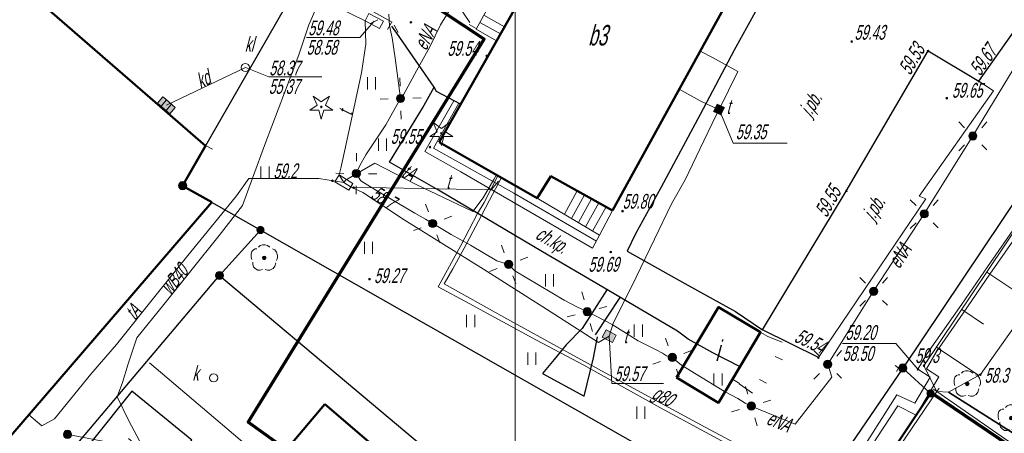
# Model space of a CAD drawing. Header units: millimetres. Extents: x 6567289036 to 6568990308, y 5976640423 to 5977332400.
# Tile 5 of 216: x 6567337824 to 6567397863, y 5976776722 to 5976801912. Entities that reach past the tile are written whole.
import ezdxf

# ---------------------------------------------------------------- set-up
doc = ezdxf.new("R2010")
doc.units = ezdxf.units.MM
doc.layers.add('0_PODKŁADANKI', color=7, linetype='Continuous')
doc.styles.get("Standard").update_dxf_attribs({"font": 'arial.ttf'})

# ---------------------------------------------------------------- blocks, each defined once
blk = doc.blocks.new('L_0_29_1')
at = {"color": 0, "linetype": 'Continuous', "lineweight": 13, "flags": 128}
blk.add_lwpolyline([(0, -0.5), (0, 0.5)], dxfattribs=at)
blk = doc.blocks.new('L_0_29_2')
at = {"color": 0, "linetype": 'Continuous', "lineweight": 13, "flags": 128}
blk.add_lwpolyline([(0, 0.5), (0, -0.5)], dxfattribs=at)
blk = doc.blocks.new('EGBP04_02')
at = {"linetype": 'Continuous', "lineweight": 18}
blk.add_hatch(color=7, dxfattribs=at).paths.add_polyline_path([(0, -0.5, 1), (0, 0.5, 1)])
at = {"color": 0, "linetype": 'Continuous', "lineweight": 18}
blk.add_circle((0, 0), 0.5, dxfattribs=at)
blk = doc.blocks.new('EGBP04_03')
at = {"linetype": 'Continuous', "lineweight": 13}
for color, points in [(7, [(0, -0.5, 1), (0, 0.5, 1)]), (0, [(0, -0.1, 1), (0, 0.1, 1)])]:
    blk.add_hatch(color=color, dxfattribs=at).paths.add_polyline_path(points)
at = {"color": 0, "linetype": 'Continuous', "lineweight": 13}
blk.add_circle((0, 0), 0.1, dxfattribs=at)
blk = doc.blocks.new('RTPW01')
at = {"linetype": 'Continuous', "lineweight": 13}
blk.add_hatch(color=0, dxfattribs=at).paths.add_polyline_path([(0, -0.1, 1), (0, 0.1, 1)])
at = {"color": 0, "linetype": 'Continuous', "lineweight": 13}
blk.add_circle((0, 0), 0.1, dxfattribs=at)
blk = doc.blocks.new('RTPW02')
at = {"linetype": 'Continuous', "lineweight": 13}
blk.add_hatch(color=0, dxfattribs=at).paths.add_polyline_path([(0, -0.1, 1), (0, 0.1, 1)])
at = {"color": 0, "linetype": 'Continuous', "lineweight": 13}
blk.add_circle((0, 0), 0.1, dxfattribs=at)
blk = doc.blocks.new('SUUS22_1B')
at = {"linetype": 'Continuous', "lineweight": 18}
blk.add_hatch(color=7, dxfattribs=at).paths.add_polyline_path([(-0.7, 0.5), (0.7, 0.5), (0.7, -0.5), (-0.7, -0.5), (-0.7, 0.5)])
at = {"color": 0, "linetype": 'Continuous', "lineweight": 18, "flags": 128}
blk.add_lwpolyline([(-0.7, 0.5), (0.7, 0.5), (0.7, -0.5), (-0.7, -0.5), (-0.7, 0.5)], close=True, dxfattribs=at)
blk = doc.blocks.new('SUUS22_1A')
at = {"linetype": 'Continuous', "lineweight": 18}
blk.add_hatch(color=7, dxfattribs=at).paths.add_polyline_path([(-0.5, 0.5), (0.5, 0.5), (0.5, -0.5), (-0.5, -0.5), (-0.5, 0.5)])
at = {"color": 0, "linetype": 'Continuous', "lineweight": 18, "flags": 128}
blk.add_lwpolyline([(-0.5, 0.5), (0.5, 0.5), (0.5, -0.5), (-0.5, -0.5), (-0.5, 0.5)], close=True, dxfattribs=at)
blk = doc.blocks.new('SUUS22_01')
at = {"color": 0, "linetype": 'Continuous', "lineweight": 13}
blk.add_circle((0, 0), 0.5, dxfattribs=at)
blk = doc.blocks.new('SUUS05')
at = {"linetype": 'Continuous', "lineweight": 18}
blk.add_hatch(color=7, dxfattribs=at).paths.add_polyline_path([(-1, 0.5), (-1, -0.5), (1, -0.5), (1, 0.5), (-0.9, 0.5)])
at = {"color": 0, "linetype": 'Continuous', "lineweight": 18, "flags": 128}
for points in [[(-1, 0.5), (-1, -0.5), (1, -0.5), (1, 0.5), (-0.9, 0.5)], [(-0.4, 0.5), (-0.4, -0.5)]]:
    blk.add_lwpolyline(points, close=True, dxfattribs=at)
blk.add_lwpolyline([(0.4, 0.5), (0.4, -0.5)], dxfattribs=at)
blk = doc.blocks.new('BUIB04_01')
at = {"linetype": 'Continuous', "lineweight": 18}
blk.add_hatch(color=7, dxfattribs=at).paths.add_polyline_path([(0, -0.5, 1), (0, 0.5, 1)])
at = {"color": 0, "linetype": 'Continuous', "lineweight": 18}
blk.add_circle((0, 0), 0.5, dxfattribs=at)
blk = doc.blocks.new('SUSM04_01')
at = {"linetype": 'Continuous', "lineweight": 18}
blk.add_hatch(color=7, dxfattribs=at).paths.add_polyline_path([(0, -0.5, 1), (0, 0.5, 1)])
at = {"color": 0, "linetype": 'Continuous', "lineweight": 18}
blk.add_circle((0, 0), 0.5, dxfattribs=at)
blk = doc.blocks.new('SUSM01_01')
at = {"color": 0, "linetype": 'Continuous', "lineweight": 18, "flags": 128}
for points in [[(-1, 1), (-1.7, 1.7)], [(1.1, 1), (1.7, 1.7)], [(-1, -1.1), (-1.7, -1.8)], [(1.1, -1.1), (1.7, -1.7)]]:
    blk.add_lwpolyline(points, dxfattribs=at)
blk = doc.blocks.new('SUPE04')
at = {"color": 0, "linetype": 'Continuous', "lineweight": 18, "flags": 128}
for points in [[(0.5, 0), (10, 0)], [(9, 0), (7.4, 0.9)], [(9, 0), (7.4, -0.9)]]:
    blk.add_lwpolyline(points, dxfattribs=at)
blk = doc.blocks.new('SUPS01_08')
at = {"linetype": 'Continuous', "lineweight": 13}
blk.add_hatch(color=0, dxfattribs=at).paths.add_polyline_path([(0, -0.1, 1), (0, 0.1, 1)])
at = {"color": 0, "linetype": 'Continuous', "lineweight": 13}
blk.add_circle((0, 0), 0.1, dxfattribs=at)
blk = doc.blocks.new('OBOP01_01')
at = {"linetype": 'Continuous', "lineweight": 18}
blk.add_hatch(color=0, dxfattribs=at).paths.add_polyline_path([(0, -0.1, 1), (0, 0.1, 1)])
at = {"color": 0, "linetype": 'Continuous', "lineweight": 18, "flags": 128}
blk.add_lwpolyline([(-1, 1.3), (0, 0.6), (1, 1.3), (0.5, 0.2), (1.4, -0.4), (0.3, -0.4), (0, -1.5), (-0.3, -0.4), (-1.4, -0.4), (-0.5, 0.2), (-1, 1.3)], dxfattribs=at)
at = {"color": 0, "linetype": 'Continuous', "lineweight": 18}
blk.add_circle((0, 0), 0.1, dxfattribs=at)
blk = doc.blocks.new('OBOP02_01')
at = {"linetype": 'Continuous', "lineweight": 13}
blk.add_hatch(color=0, dxfattribs=at).paths.add_polyline_path([(0, -0.22, 1), (0, 0.22, 1)])
at = {"color": 0, "linetype": 'Continuous', "lineweight": 18, "flags": 128}
for points in [[(0.7, 1.3), (0.4, 1.5), (0.1, 1.6), (-0.2, 1.6), (-0.5, 1.5), (-0.7, 1.3)], [(-0.9, 1.1), (-1.1, 1.1), (-1.3, 1), (-1.5, 0.8), (-1.6, 0.5), (-1.6, 0.1), (-1.5, -0.2)], [(1.5, -0.3), (1.6, 0), (1.6, 0.3), (1.5, 0.7), (1.3, 1), (1, 1.1)], [(-1.4, -0.5), (-1.4, -0.8), (-1.3, -1.1), (-1.1, -1.3), (-0.8, -1.5), (-0.5, -1.5), (-0.2, -1.4)], [(0.1, -1.4), (0.4, -1.5), (0.7, -1.5), (1.1, -1.3), (1.3, -1), (1.4, -0.6)]]:
    blk.add_lwpolyline(points, dxfattribs=at)
at = {"color": 0, "linetype": 'Continuous', "lineweight": 13}
blk.add_circle((0, 0), 0.224, dxfattribs=at)
blk = doc.blocks.new('PTTU04_1')
at = {"color": 0, "linetype": 'Continuous', "lineweight": 18, "flags": 128}
for points in [[(-0.5, 0.7), (-0.5, -0.8)], [(0.5, 0.7), (0.5, -0.8)]]:
    blk.add_lwpolyline(points, dxfattribs=at)

msp = doc.modelspace()

# ---------------------------------------------------------------- linework, layer by layer
at = {"layer": '0_PODKŁADANKI', "linetype": 'Continuous', "lineweight": 13, "flags": 128}
msp.add_lwpolyline([(6567368036.345362, 5977052422.753954), (6567368036.345362, 5976672422.753954)], dxfattribs=at)
at = {"layer": '0_PODKŁADANKI', "lineweight": 70, "flags": 128}
msp.add_lwpolyline([(6567404736.345362, 5976739422.753954), (6567351762.778372, 5976777404.141075), (6567366146.075858, 5976800736.645169), (6567331457.154829, 5976823648.519215), (6567352156.941767, 5976859663.035738), (6567388004.251012, 5976922023.146966), (6567434454.322674, 5977002407.900146), (6567546736.345362, 5976901322.753954), (6567526086.345362, 5976874932.753954), (6567498709.432438, 5976815801.160638), (6567474536.620397, 5976767698.485344), (6567446143.972124, 5976711666.871627)], close=True, dxfattribs=at)
at = {"layer": '0_PODKŁADANKI', "linetype": 'Continuous', "lineweight": 25, "flags": 128}
for points in [[(6567386525.447873, 5976781332.957833), (6567383119.7644, 5976783031.386012), (6567388229.55405, 5976791476.431326), (6567393211.541481, 5976800009.987281), (6567396304.793376, 5976798166.683641), (6567404328.355848, 5976809537.526634), (6567397139.418864, 5976814575.861377), (6567380599.734127, 5976826087.188839), (6567374761.799907, 5976830540.935771)], [(6567380946.345362, 5976821882.753954), (6567382586.345362, 5976820082.753954), (6567383296.345362, 5976819362.753954), (6567384696.345362, 5976816612.753954), (6567384536.345362, 5976812092.753954), (6567384316.345362, 5976808032.753954), (6567384206.345362, 5976807022.753954), (6567383526.345362, 5976804442.753953), (6567383106.345362, 5976803162.753954), (6567381396.345362, 5976800052.753954), (6567379326.345362, 5976796132.753954), (6567376936.345362, 5976791722.753954), (6567375366.345362, 5976788862.753954), (6567374866.345362, 5976787822.753954), (6567378376.345362, 5976785842.753954), (6567381476.345362, 5976784142.753954), (6567383119.7644, 5976783031.386012)], [(6567409866.345362, 5976807812.753954), (6567391672.953473, 5976780693.243399)], [(6567355216.345362, 5976804782.753954), (6567347756.345362, 5976791802.753954)], [(6567364706.345362, 5976796762.753954), (6567363236.345362, 5976797532.753954), (6567363096.345362, 5976797802.753954), (6567360826.345362, 5976801092.753954), (6567360506.345362, 5976801522.753954)], [(6567381766.345362, 5976780762.753954), (6567380096.345362, 5976781612.753954), (6567378576.345362, 5976782462.753954), (6567377936.345362, 5976782932.753954), (6567373386.345362, 5976785612.753954), (6567369696.345362, 5976787782.753954), (6567363356.345362, 5976791522.753954), (6567360376.345362, 5976793232.753954), (6567362386.345362, 5976796532.753954), (6567363096.345362, 5976797802.753954)], [(6567352506.345362, 5976789102.753954), (6567347756.345362, 5976791802.753954)], [(6567352506.345362, 5976789102.753954), (6567350006.345362, 5976786332.753954)], [(6567384836.345362, 5976770702.753954), (6567352506.345362, 5976789102.753954)], [(6567329396.345362, 5976761992.753954), (6567350006.345362, 5976786332.753954)], [(6567350006.345362, 5976786332.753954), (6567367536.345362, 5976771642.753954)], [(6567373636.345362, 5976785452.753954), (6567372116.345362, 5976783112.753954), (6567371156.345362, 5976782102.753954), (6567370416.345362, 5976781212.753954), (6567369696.345362, 5976780372.753954), (6567372236.345362, 5976778992.753954), (6567372816.345362, 5976781312.753954), (6567373056.345362, 5976782592.753954)], [(6567372926.345362, 5976782722.753954), (6567374436.345362, 5976784992.753954)], [(6567391672.953473, 5976780693.243399), (6567384836.345362, 5976770702.753954)], [(6567393366.345362, 5976779152.753954), (6567391672.953473, 5976780693.243399)], [(6567345486.345362, 5976772622.753954), (6567345666.345362, 5976772902.753954), (6567348326.345362, 5976776302.753954), (6567344666.345362, 5976779292.753954), (6567342246.345362, 5976776252.753954), (6567339396.345362, 5976772902.753954), (6567335866.345362, 5976768712.753954), (6567329816.345362, 5976761312.753954)], [(6567393366.345362, 5976779152.753954), (6567381956.345362, 5976762062.753954)], [(6567400276.345362, 5976774472.753954), (6567393366.345362, 5976779152.753954)]]:
    msp.add_lwpolyline(points, dxfattribs=at)
at = {"layer": '0_PODKŁADANKI', "lineweight": 18, "flags": 128}
for points in [[(6567365266.345362, 5976801742.753954), (6567363716.345362, 5976804052.753954), (6567365196.345362, 5976806532.753954), (6567367536.345362, 5976810562.753954), (6567369306.345362, 5976813592.753954), (6567369646.345362, 5976814312.753954), (6567371426.345362, 5976817342.753954), (6567373226.345362, 5976820592.753954), (6567377856.345362, 5976818182.753954), (6567384626.345362, 5976814622.753954)], [(6567355216.345362, 5976804782.753954), (6567347756.345362, 5976791802.753954)], [(6567386525.447873, 5976781332.957833), (6567393076.505291, 5976790993.639089), (6567392675.760677, 5976791164.673044), (6567397214.244394, 5976797580.27117), (6567396304.793376, 5976798166.683641)], [(6567373176.345362, 5976788782.753954), (6567372746.345362, 5976787992.753954), (6567364716.345362, 5976792652.753954), (6567362526.345362, 5976793882.753954), (6567364306.345362, 5976796962.753954)], [(6567364596.345362, 5976796822.753954), (6567363056.345362, 5976794092.753954), (6567367946.345362, 5976791342.753954), (6567372986.345362, 5976788422.753954)], [(6567347756.345362, 5976791802.753954), (6567352506.345362, 5976789102.753954)], [(6567350006.345362, 5976786332.753954), (6567352506.345362, 5976789102.753954)], [(6567352506.345362, 5976789102.753954), (6567384836.345362, 5976770702.753954)], [(6567329396.345362, 5976761992.753954), (6567350006.345362, 5976786332.753954)], [(6567367536.345362, 5976771642.753954), (6567350006.345362, 5976786332.753954)], [(6567384326.345362, 5976782272.753954), (6567383436.345362, 5976782612.753954)], [(6567345736.345362, 5976781022.753954), (6567354496.345362, 5976773572.753954)], [(6567382516.345362, 5976779162.753954), (6567381696.345362, 5976779742.753954)], [(6567393366.345362, 5976779152.753954), (6567381956.345362, 5976762062.753954)], [(6567400276.345362, 5976774472.753954), (6567393366.345362, 5976779152.753954)]]:
    msp.add_lwpolyline(points, dxfattribs=at)
at = {"layer": '0_PODKŁADANKI', "linetype": 'Continuous', "lineweight": 18, "flags": 128}
for points in [[(6567342936.345362, 5976810092.753954), (6567343956.345362, 5976809772.753954), (6567347616.345362, 5976807772.753954), (6567350456.345362, 5976806222.753954), (6567354096.345362, 5976804192.753953), (6567358886.345362, 5976801842.753954)], [(6567356356.345362, 5976809022.753954), (6567356116.345362, 5976808502.753954), (6567355596.345362, 5976807592.753954), (6567353216.345362, 5976803842.753954), (6567354836.345362, 5976803012.753954), (6567355826.345362, 5976802442.753953), (6567355456.345362, 5976801602.753954), (6567354846.345362, 5976799782.753954), (6567353966.345362, 5976797462.753954), (6567352816.345362, 5976794422.753954), (6567352026.345362, 5976792252.753954), (6567351406.345362, 5976790592.753954), (6567349986.345362, 5976788762.753954), (6567346606.345362, 5976784562.753954), (6567344976.345362, 5976782532.753954), (6567344446.345362, 5976780952.753954), (6567344086.345362, 5976779822.753954), (6567343776.345362, 5976778932.753954), (6567344476.345362, 5976777482.753954), (6567346106.345362, 5976774432.753954)], [(6567382436.345362, 5976778382.753954), (6567385111.872374, 5976777282.716409), (6567387336.772074, 5976780148.321354), (6567387094.261229, 5976780923.758009), (6567389894.524265, 5976785369.21042), (6567392979.841877, 5976790088.86193), (6567395943.417256, 5976794833.071524), (6567398749.650848, 5976799449.844254), (6567401668.662104, 5976804148.730233), (6567404568.624414, 5976808645.869177)], [(6567365656.345362, 5976801342.753954), (6567368206.345362, 5976805962.753954)], [(6567369496.345362, 5976805222.753954), (6567366906.345362, 5976800632.753954)], [(6567355446.345362, 5976804582.753954), (6567360526.345362, 5976801752.753954)], [(6567364666.345362, 5976803502.753954), (6567363486.345362, 5976801592.753954), (6567362826.345362, 5976800252.753954), (6567362016.345362, 5976798792.753954), (6567361246.345362, 5976797382.753954), (6567361046.345362, 5976797112.753954), (6567360156.345362, 5976795512.753954), (6567358936.345362, 5976793672.753954), (6567358546.345362, 5976792992.753954), (6567358346.345362, 5976792542.753954), (6567358626.345362, 5976792092.753954), (6567359486.345362, 5976791572.753954), (6567361926.345362, 5976790122.753954), (6567362566.345362, 5976789762.753954), (6567363006.345362, 5976789502.753954), (6567364126.345362, 5976788832.753954), (6567365306.345362, 5976788182.753954), (6567366926.345362, 5976787232.753954), (6567367636.345362, 5976787012.753954), (6567368026.345362, 5976786612.753954), (6567371026.345362, 5976784832.753954), (6567371846.345362, 5976784412.753954), (6567372426.345362, 5976784132.753954), (6567373956.345362, 5976783342.753954), (6567375546.345362, 5976782352.753954), (6567376626.345362, 5976781812.753954), (6567377026.345362, 5976781592.753954), (6567377266.345362, 5976781442.753953), (6567377616.345362, 5976781342.753954), (6567378186.345362, 5976780872.753954), (6567379076.345362, 5976780322.753954), (6567380806.345362, 5976779272.753954), (6567381606.345362, 5976778842.753954), (6567382066.345362, 5976778562.753954), (6567382436.345362, 5976778382.753954)], [(6567361046.345362, 5976797112.753954), (6567360926.345362, 5976798042.753954), (6567360726.345362, 5976799562.753954), (6567360526.345362, 5976800812.753954), (6567360376.345362, 5976801532.753954), (6567360326.345362, 5976802242.753954)], [(6567367386.345362, 5976801482.753954), (6567366126.345362, 5976802182.753954)], [(6567359446.345362, 5976801832.753954), (6567358556.345362, 5976800832.753954), (6567355317.345362, 5976800832.753954)], [(6567358886.345362, 5976801842.753954), (6567358926.345362, 5976800412.753954), (6567358666.345362, 5976798672.753954), (6567357996.345362, 5976795572.753954), (6567357526.345362, 5976793422.753954), (6567357406.345362, 5976792862.753954), (6567357306.345362, 5976792462.753954), (6567357586.345362, 5976792002.753954)], [(6567359213.420385, 5976801673.633585), (6567359658.590375, 5976801901.281733)], [(6567360895.465731, 5976801129.828978), (6567360667.817583, 5976801574.998968)], [(6567367136.345362, 5976801042.753954), (6567365876.345362, 5976801742.753954)], [(6567366906.345362, 5976800632.753954), (6567365656.345362, 5976801342.753954)], [(6567380466.345362, 5976796442.753953), (6567381606.345362, 5976798762.753954), (6567380066.345362, 5976799602.753954), (6567379326.345362, 5976799992.753954)], [(6567346766.345362, 5976796702.753954), (6567351586.345362, 5976799002.753954)], [(6567351586.345362, 5976799002.753954), (6567353006.345362, 5976798442.753953), (6567356251.345362, 5976798442.753953)], [(6567361020.851014, 5976797862.320521), (6567361003.85478, 5976798362.031566)], [(6567378046.345362, 5976797672.753954), (6567379316.345362, 5976796972.753954), (6567380136.345362, 5976796582.753954), (6567380466.345362, 5976796442.753953)], [(6567359797.06775, 5976797070.263372), (6567360296.778794, 5976797087.259606)], [(6567361795.911929, 5976797138.248302), (6567362295.622972, 5976797155.244535)], [(6567357586.345362, 5976792002.753954), (6567358036.345362, 5976791722.753954), (6567358746.345362, 5976791382.753954), (6567361276.345362, 5976789722.753954), (6567366096.345362, 5976786722.753954), (6567369946.345362, 5976784282.753954), (6567373116.345362, 5976782242.753954), (6567373776.345362, 5976782632.753954), (6567374036.345362, 5976783462.753954), (6567375126.345362, 5976785632.753954), (6567376526.345362, 5976788552.753954), (6567377566.345362, 5976790692.753953), (6567378396.345362, 5976792162.753954), (6567379296.345362, 5976794032.753954), (6567380286.345362, 5976796092.753954), (6567380466.345362, 5976796442.753953)], [(6567361088.835941, 5976795863.476343), (6567361071.839708, 5976796363.187387)], [(6567380466.345362, 5976796442.753953), (6567381336.345362, 5976794382.753954), (6567384619.345362, 5976794382.753954)], [(6567358355.27251, 5976793292.700823), (6567358361.223943, 5976793792.665401)], [(6567357586.345362, 5976792002.753954), (6567357686.345362, 5976792132.753954), (6567359486.345362, 5976793182.753954), (6567361956.345362, 5976791902.753954), (6567365456.345362, 5976790232.753954), (6567366086.345362, 5976791072.753954), (6567366726.345362, 5976792172.753954), (6567366896.345362, 5976792462.753954)], [(6567357096.433914, 5976792557.632535), (6567357596.398491, 5976792551.681103)], [(6567357586.345362, 5976792002.753954), (6567356056.345362, 5976792232.753954), (6567351806.345362, 5976792242.753954), (6567351036.345362, 5976791192.753953), (6567349706.345362, 5976789542.753954), (6567348086.345362, 5976787552.753954), (6567346236.345362, 5976785252.753954), (6567343736.345362, 5976782132.753954), (6567342156.345362, 5976780332.753954), (6567339956.345362, 5976777602.753954), (6567339166.345362, 5976777182.753954), (6567338376.345362, 5976777842.753954)], [(6567367026.345362, 5976792082.753954), (6567366566.345362, 5976791542.753954), (6567358036.345362, 5976791722.753954)], [(6567359096.292231, 5976792533.826805), (6567359596.256809, 5976792527.875373)], [(6567366986.345362, 5976792412.753954), (6567366136.345362, 5976790782.753954), (6567365746.345362, 5976790112.753954)], [(6567367196.345362, 5976792292.753954), (6567366476.345362, 5976790912.753954), (6567365976.345362, 5976789992.753954)], [(6567370206.345362, 5976792382.753954), (6567369386.345362, 5976791042.753954)], [(6567373976.345362, 5976790292.753954), (6567370206.345362, 5976792382.753954)], [(6567358331.46678, 5976791292.842506), (6567358337.418212, 5976791792.807085)], [(6567371826.345362, 5976791482.753954), (6567371036.345362, 5976790062.753954)], [(6567369386.345362, 5976791042.753954), (6567373176.345362, 5976788782.753954)], [(6567372266.345362, 5976791242.753954), (6567371466.345362, 5976789802.753954)], [(6567372696.345362, 5976791002.753954), (6567371896.345362, 5976789552.753954)], [(6567373136.345362, 5976790752.753954), (6567372326.345362, 5976789292.753954)], [(6567362743.46914, 5976790205.175547), (6567362568.218328, 5976790673.456608)], [(6567373576.345362, 5976790512.753954), (6567372746.345362, 5976789032.753954)], [(6567373176.345362, 5976788782.753954), (6567373976.345362, 5976790292.753954)], [(6567359974.345362, 5976736538.753954), (6567361496.345362, 5976737732.753954), (6567362326.345362, 5976738852.753954), (6567364466.345362, 5976741992.753954), (6567367316.345362, 5976746212.753954), (6567369876.345362, 5976749672.753954), (6567372606.345362, 5976753382.753954), (6567374756.345362, 5976756332.753954), (6567375266.345362, 5976757172.753954), (6567376776.345362, 5976759722.753954), (6567378576.345362, 5976762702.753954), (6567380286.345362, 5976765602.753954), (6567382086.345362, 5976768652.753954), (6567383846.345362, 5976771742.753954), (6567385096.345362, 5976773822.753954), (6567385046.345362, 5976773862.753954), (6567379636.345362, 5976776792.753954), (6567376866.345362, 5976778302.753954), (6567372216.345362, 5976780872.753954), (6567369336.345362, 5976782402.753954), (6567365226.345362, 5976784632.753954), (6567363346.345362, 5976785642.753954), (6567364716.345362, 5976788152.753954), (6567365746.345362, 5976790112.753954)], [(6567360161.345362, 5976736439.753954), (6567361816.345362, 5976737682.753954), (6567362876.345362, 5976739232.753954), (6567364986.345362, 5976742372.753954), (6567367546.345362, 5976746052.753954), (6567369486.345362, 5976748722.753954), (6567371346.345362, 5976751192.753953), (6567373026.345362, 5976753492.753954), (6567374996.345362, 5976756142.753954), (6567376266.345362, 5976758342.753954), (6567378306.345362, 5976761802.753954), (6567380536.345362, 5976765552.753954), (6567382246.345362, 5976768512.753954), (6567384006.345362, 5976771562.753954), (6567385466.345362, 5976773922.753954), (6567383236.345362, 5976775172.753954), (6567379626.345362, 5976777092.753954), (6567375896.345362, 5976779112.753954), (6567371196.345362, 5976781682.753954), (6567367336.345362, 5976783792.753954), (6567363706.345362, 5976785832.753954), (6567364236.345362, 5976786742.753954), (6567364926.345362, 5976787992.753954), (6567365976.345362, 5976789992.753954)], [(6567363708.766953, 5976789765.630175), (6567364177.048016, 5976789940.880989)], [(6567377206.345362, 5976761142.753954), (6567378866.345362, 5976759822.753954), (6567380776.345362, 5976762692.753953), (6567381726.345362, 5976764152.753954), (6567383396.345362, 5976766732.753954), (6567384926.345362, 5976769222.753954), (6567386316.345362, 5976771282.753954), (6567387996.345362, 5976773902.753954), (6567389716.345362, 5976776562.753954), (6567391316.345362, 5976779062.753954), (6567392416.345362, 5976778552.753954), (6567393346.345362, 5976780132.753954), (6567392596.345362, 5976780622.753954), (6567393166.345362, 5976781582.753954), (6567395276.345362, 5976784592.753954), (6567396846.345362, 5976786862.753954), (6567398736.345362, 5976789582.753954)], [(6567361835.642708, 5976789064.626919), (6567362303.923769, 5976789239.877733)], [(6567377286.345362, 5976760672.753954), (6567378906.345362, 5976759372.753954), (6567379986.345362, 5976760852.753954), (6567380846.345362, 5976762162.753954), (6567381596.345362, 5976763292.753954), (6567381796.345362, 5976763692.753953), (6567382986.345362, 5976765552.753954), (6567383996.345362, 5976767062.753954), (6567384956.345362, 5976768612.753954), (6567386396.345362, 5976770762.753954), (6567387626.345362, 5976772662.753954), (6567388846.345362, 5976774522.753954), (6567390056.345362, 5976776382.753954), (6567391376.345362, 5976778392.753954), (6567392486.345362, 5976777822.753954), (6567393866.345362, 5976780162.753954), (6567393116.345362, 5976780652.753954), (6567393706.345362, 5976781672.753954), (6567395346.345362, 5976784042.753954), (6567396986.345362, 5976786412.753954), (6567398856.345362, 5976789102.753954)], [(6567363444.472397, 5976788332.0513), (6567363269.221583, 5976788800.332361)], [(6567367374.87952, 5976787715.701757), (6567367200.568958, 5976788184.333625)], [(6567368339.293163, 5976787274.219794), (6567368807.925034, 5976787448.530357)], [(6567366464.76569, 5976786576.977551), (6567366933.397557, 5976786751.288113)], [(6567368072.121764, 5976785841.174283), (6567367897.811203, 5976786309.806149)], [(6567396796.688685, 5976786543.577188), (6567399535.591212, 5976784705.220414)], [(6567372236.330795, 5976784858.284427), (6567372109.654419, 5976785341.971406)], [(6567373151.875834, 5976784322.768519), (6567373635.562813, 5976784449.444896)], [(6567395264.101318, 5976784260.229652), (6567396603.628762, 5976783361.136193)], [(6567371217.127909, 5976783816.063011), (6567371700.814889, 5976783942.739388)], [(6567372743.036303, 5976782923.536502), (6567372616.359927, 5976783407.223481)], [(6567373776.345362, 5976782632.753954), (6567373926.345362, 5976779752.753954), (6567377088.345362, 5976779752.753954)], [(6567377367.866647, 5976782050.39675), (6567377202.21417, 5976782522.158615)], [(6567378323.988158, 5976781591.232669), (6567378795.750023, 5976781756.885146)], [(6567392596.345362, 5976780622.753954), (6567391256.345362, 5976782182.753954), (6567388005.345362, 5976782182.753954)], [(6567393731.513952, 5976781976.882119), (6567396312.578029, 5976780244.466822)], [(6567376436.940701, 5976780928.622762), (6567376908.702562, 5976781094.275238)], [(6567378030.476554, 5976780163.349293), (6567377864.824077, 5976780635.111156)], [(6567382223.522125, 5976779101.924497), (6567382081.639965, 5976779581.371525)], [(6567381237.727789, 5976778028.048557), (6567381717.17482, 5976778169.930717)], [(6567383155.515905, 5976778595.57719), (6567383634.962934, 5976778737.45935)], [(6567382791.050758, 5976777184.136381), (6567382649.168597, 5976777663.583411)]]:
    msp.add_lwpolyline(points, dxfattribs=at)
at = {"layer": '0_PODKŁADANKI', "linetype": 'Continuous', "lineweight": 50, "flags": 128}
for points in [[(6567334726.345362, 5976806732.753954), (6567349146.345362, 5976794232.753954)], [(6567363406.345362, 5976794452.753954), (6567369496.345362, 5976805222.753954)], [(6567381846.345362, 5976804582.753954), (6567373976.345362, 5976790292.753954)], [(6567369386.345362, 5976791042.753954), (6567363406.345362, 5976794452.753954)], [(6567349146.345362, 5976794232.753954), (6567347756.345362, 5976791802.753954)], [(6567370206.345362, 5976792382.753954), (6567369386.345362, 5976791042.753954)], [(6567373976.345362, 5976790292.753954), (6567370206.345362, 5976792382.753954)], [(6567347756.345362, 5976791802.753954), (6567349546.345362, 5976790792.753954)], [(6567349546.345362, 5976790792.753954), (6567329986.345362, 5976768112.753954)], [(6567381956.345362, 5976762062.753954), (6567393416.345362, 5976779232.753954)], [(6567393416.345362, 5976779232.753954), (6567400336.345362, 5976774552.753954)], [(6567353336.345362, 5976774842.753954), (6567356436.345362, 5976778502.753954)], [(6567356436.345362, 5976778502.753954), (6567364386.345362, 5976771702.753954)]]:
    msp.add_lwpolyline(points, dxfattribs=at)
at = {"layer": '0_PODKŁADANKI', "lineweight": 18, "flags": 128}
msp.add_lwpolyline([(6567394452.422649, 5976779227.60755), (6567393754.642534, 5976779263.525724), (6567392965.220269, 5976780835.208351), (6567399890.025689, 5976791152.230225), (6567409619.925402, 5976805744.64554), (6567411676.788518, 5976804294.809306), (6567403222.446422, 5976789898.695366), (6567396404.611213, 5976780294.777024)], close=True, dxfattribs=at)
at = {"layer": '0_PODKŁADANKI', "linetype": 'Continuous', "lineweight": 18, "flags": 128}
for points in [[(6567359116.345362, 5976802292.753954), (6567360006.345362, 5976801822.753954), (6567359766.345362, 5976801382.753954), (6567358886.345362, 5976801842.753954)], [(6567357306.345362, 5976792462.753954), (6567358146.345362, 5976791942.753953), (6567357886.345362, 5976791522.753954), (6567357046.345362, 5976792032.753954)], [(6567393446.345362, 5976764112.753954), (6567400326.64982, 5976774689.907651), (6567393754.642534, 5976779263.525724), (6567386663.164367, 5976768833.637729)]]:
    msp.add_lwpolyline(points, close=True, dxfattribs=at)
at = {"layer": '0_PODKŁADANKI', "lineweight": 50, "flags": 128}
msp.add_lwpolyline([(6567377866.345362, 5976780122.753954), (6567380436.345362, 5976784412.753954), (6567383006.345362, 5976782872.753954), (6567380436.345362, 5976778582.753954)], close=True, dxfattribs=at)
at = {"layer": '0_PODKŁADANKI', "lineweight": 35, "flags": 128}
msp.add_lwpolyline([(6567394452.422649, 5976779227.60755), (6567399244.405121, 5976776192.039979), (6567400972.086189, 5976773937.377131)], dxfattribs=at)
at = {"layer": '0_PODKŁADANKI'}
for p in [(6567393211.541481, 5976800009.987281), (6567396304.793376, 5976798166.683641), (6567395943.417256, 5976794833.071524), (6567388229.55405, 5976791476.431326), (6567392979.841877, 5976790088.86193), (6567389894.524265, 5976785369.21042), (6567386525.447873, 5976781332.957833), (6567387094.261229, 5976780923.758009), (6567391672.953473, 5976780693.243399), (6567392965.220269, 5976780835.208351), (6567396404.611213, 5976780294.777024), (6567395605.558698, 5976779732.762186)]:
    msp.add_point(p, dxfattribs=at)

# ---------------------------------------------------------------- block references
at = {"layer": '0_PODKŁADANKI', "linetype": 'Continuous'}
for name, p, xscale, yscale, zscale, rotation in [('L_0_29_2', (6567360376.345362, 5976801532.753954), 499.9999999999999, 499.9999999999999, 499.9999999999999, 150.56), ('L_0_29_2', (6567365446.345362, 5976801492.753954), 500, 500, 500, 61.13), ('SUUS05', (6567346766.345362, 5976796702.753954), 500, 500, 500, 319.55), ('SUUS22_1A', (6567380466.345362, 5976796442.753953), 499.9999999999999, 499.9999999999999, 499.9999999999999, 334.65), ('L_0_29_2', (6567349366.345362, 5976794138.753954), 500, 500, 500, 61.24), ('SUPS01_08', (6567356896.345362, 5976792102.753954), 499.9999999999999, 499.9999999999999, 499.9999999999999, 5.330000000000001), ('SUPS01_08', (6567358186.345362, 5976791682.753954), 500.0000000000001, 500.0000000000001, 500.0000000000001, 328.82), ('SUUS22_1B', (6567373776.345362, 5976782632.753954), 500, 500, 500, 332.6199999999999), ('L_0_29_2', (6567383226.345362, 5976782742.753954), 500, 500, 500, 239.41), ('L_0_29_2', (6567384116.345362, 5976781302.753954), 500, 500, 500, 65.03), ('L_0_29_1', (6567391411.199348, 5976780698.009927), 499.9999999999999, 499.9999999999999, 499.9999999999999, 235.15), ('L_0_29_2', (6567391411.199348, 5976780698.009927), 500, 500, 500, 148.37), ('L_0_29_1', (6567381499.345362, 5976779882.753954), 500, 500, 500, 57.41), ('L_0_29_1', (6567383146.345362, 5976779882.753954), 500, 500, 500, 242.18), ('RTPW01', (6567396404.611213, 5976780294.777024), 499.9999999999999, 499.9999999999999, 499.9999999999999, 47), ('L_0_29_2', (6567393754.642534, 5976779263.525724), 500, 500, 500, 235.79), ('L_0_29_1', (6567393754.642534, 5976779263.525724), 500, 500, 500, 325.17), ('SUPE04', (6567340736.345362, 5976776652.753954), 500.0000000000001, 500.0000000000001, 500.0000000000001, 349.2)]:
    msp.add_blockref(name, p, dxfattribs=dict(at, xscale=xscale, yscale=yscale, zscale=zscale, rotation=rotation))
at = {"layer": '0_PODKŁADANKI', "linetype": 'Continuous', "xscale": 500, "yscale": 500, "zscale": 500}
for name, p in [('RTPW01', (6567361676.345362, 5976801752.753954)), ('RTPW01', (6567388556.345362, 5976800582.753954)), ('RTPW01', (6567366296.345362, 5976799712.753954)), ('RTPW02', (6567393211.541481, 5976800009.987281)), ('SUUS22_01', (6567351586.345362, 5976799002.753954)), ('PTTU04_1', (6567359276.345362, 5976798062.753954)), ('RTPW02', (6567396304.793376, 5976798166.683641)), ('BUIB04_01', (6567361046.345362, 5976797112.753954)), ('OBOP01_01', (6567356216.345362, 5976796602.753954)), ('RTPW01', (6567394356.345362, 5976797132.753954)), ('OBOP01_01', (6567363536.345362, 5976794992.753954)), ('SUSM01_01', (6567395943.417256, 5976794833.071524)), ('SUSM04_01', (6567395943.417256, 5976794833.071524)), ('PTTU04_1', (6567359946.345362, 5976794322.753954)), ('RTPW01', (6567362846.345362, 5976794152.753954)), ('PTTU04_1', (6567352776.345362, 5976792622.753954)), ('BUIB04_01', (6567358346.345362, 5976792542.753954)), ('EGBP04_02', (6567347756.345362, 5976791802.753954)), ('RTPW02', (6567388229.55405, 5976791476.431326)), ('SUSM01_01', (6567392979.841877, 5976790088.86193)), ('RTPW01', (6567374586.345362, 5976790252.753954)), ('SUSM04_01', (6567392979.841877, 5976790088.86193)), ('BUIB04_01', (6567363006.345362, 5976789502.753954)), ('EGBP04_03', (6567352506.345362, 5976789102.753954)), ('PTTU04_1', (6567359096.345362, 5976788042.753954)), ('OBOP02_01', (6567352736.345362, 5976787402.753954)), ('RTPW01', (6567373866.345362, 5976787762.753954)), ('BUIB04_01', (6567367636.345362, 5976787012.753954)), ('EGBP04_02', (6567350006.345362, 5976786332.753954)), ('RTPW01', (6567359156.345362, 5976786112.753954)), ('PTTU04_1', (6567370126.345362, 5976786072.753954)), ('SUSM01_01', (6567389894.524265, 5976785369.21042)), ('SUSM04_01', (6567389894.524265, 5976785369.21042)), ('BUIB04_01', (6567372426.345362, 5976784132.753954)), ('PTTU04_1', (6567365326.345362, 5976783592.753954)), ('PTTU04_1', (6567375546.345362, 5976782992.753954)), ('SUSM01_01', (6567387094.261229, 5976780923.758009)), ('PTTU04_1', (6567369056.345362, 5976781292.753954)), ('BUIB04_01', (6567377616.345362, 5976781342.753954)), ('RTPW02', (6567386525.447873, 5976781332.957833)), ('SUSM04_01', (6567387094.261229, 5976780923.758009)), ('EGBP04_02', (6567391672.953473, 5976780693.243399)), ('SUPS01_08', (6567392596.345362, 5976780622.753954)), ('RTPW01', (6567392965.220269, 5976780835.208351)), ('SUUS22_01', (6567349646.345362, 5976780102.753954)), ('PTTU04_1', (6567380406.345362, 5976780022.753954)), ('OBOP02_01', (6567395605.558698, 5976779732.762186)), ('EGBP04_03', (6567393366.345362, 5976779152.753954)), ('PTTU04_1', (6567375696.345362, 5976778002.753954)), ('BUIB04_01', (6567382436.345362, 5976778382.753954)), ('OBOP02_01', (6567398282.065802, 5976777649.783108)), ('BUIB04_01', (6567340736.345362, 5976776652.753954))]:
    msp.add_blockref(name, p, dxfattribs=at)

# ---------------------------------------------------------------- texts
at = {"layer": '0_PODKŁADANKI', "lineweight": 18, "oblique": 15, "width": 0.59}
for s, p in [('59.48', (6567355416.345362, 5976800962.753954)), ('59.43', (6567388726.345362, 5976800692.753953)), ('kl', (6567351546.345362, 5976799962.753954)), ('58.58', (6567355317.345362, 5976799782.753954)), ('59.54', (6567363906.345362, 5976799712.753954)), ('58.37', (6567353036.345362, 5976798522.753954)), ('55.37', (6567353006.345362, 5976797392.753954)), ('59.65', (6567394666.345362, 5976797162.753954)), ('t', (6567380926.345364, 5976796172.753954)), ('59.55', (6567360446.345362, 5976794352.753954)), ('59.35', (6567381486.345362, 5976794632.753954)), ('59.80', (6567374586.345362, 5976790402.753954)), ('59.69', (6567372496.345362, 5976786562.753954)), ('59.27', (6567359436.345362, 5976785872.753954)), ('t', (6567374656.345362, 5976782212.753954)), ('59.20', (6567388176.345364, 5976782412.753952)), ('58.50', (6567388005.345362, 5976781132.753954)), ('59.3', (6567392426.345364, 5976781002.753954)), ('k', (6567348356.345362, 5976779932.753954)), ('59.57', (6567374076.345362, 5976779902.753954)), ('58.3', (6567396656.345362, 5976779802.753954))]:
    msp.add_text(s, height=900, dxfattribs=at).set_placement(p)
at = {"layer": '0_PODKŁADANKI', "lineweight": 25, "oblique": 15, "width": 0.59}
for s, p in [('b3', (6567372486.345362, 5976800342.753954)), ('i', (6567380236.345362, 5976781132.753954))]:
    msp.add_text(s, height=1250, dxfattribs=at).set_placement(p)
at = {"layer": '0_PODKŁADANKI', "lineweight": 18, "oblique": 15, "width": 0.59}
for s, rotation, p in [('eNA', 61.9000000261, (6567362600.259542, 5976799978.843261)), ('59.53', 59.6999999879, (6567392124.676923, 5976798484.377964)), ('59.67', 55.0000000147, (6567396396.345362, 5976798432.753954)), ('kd', 26.300000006, (6567348855.993338, 5976797702.579879)), ('j.pb.', 57.9000000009, (6567386059.509163, 5976795945.913649)), ('t', 78.7000000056, (6567358096.265434, 5976796032.353478)), ('59.2', 0.7000000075, (6567353296.753738, 5976792242.758851)), ('tA', 333.3000000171, (6567361045.74182, 5976792373.057219)), ('t', 359.5999999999, (6567363836.392483, 5976791602.753623)), ('58.7', 328.8000000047, (6567359156.143798, 5976791072.875989)), ('59.55', 60.2999999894, (6567387033.041558, 5976789813.775138)), ('j.pb.', 58.0000000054, (6567389911.42375, 5976789615.641588)), ('ch.kp.', 329.600000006, (6567369210.67606, 5976788619.453828)), ('eNA', 56.7999999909, (6567391450.244643, 5976786688.016182)), ('wB40', 52.0000000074, (6567347026.306665, 5976785082.70442)), ('tA', 52.1999999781, (6567344866.220212, 5976783552.592571)), ('59.54', 334.6000000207, (6567384997.091393, 5976782331.347599)), ('g80', 331.800000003, (6567376311.049675, 5976778889.580847)), ('eNA', 337.9000000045, (6567383294.178301, 5976777304.372311))]:
    msp.add_text(s, height=900, rotation=rotation, dxfattribs=at).set_placement(p)

doc.saveas('drawing.dxf')
